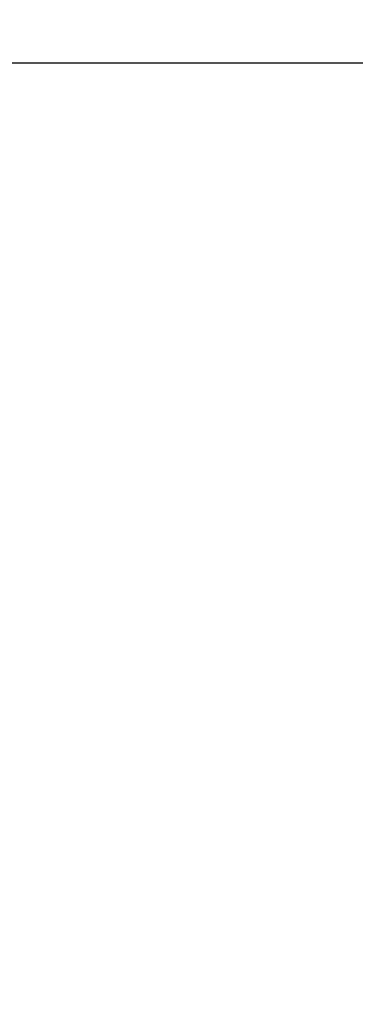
# Model space of a CAD drawing. Header units: millimetres. Extents: x 1700 to 4670, y 990 to 3874.
# Tile 78 of 110: x 3245.62 to 3253.02, y 1837.65 to 1859.36. Entities that reach past the tile are written whole.
import ezdxf

# ---------------------------------------------------------------- set-up
doc = ezdxf.new("R2010")
doc.units = ezdxf.units.MM
doc.linetypes.add('Wipeout_Contour', pattern=[1000, 0, -1000])
doc.layers.add('Nowe_210-A Pomieszczenia', color=7, linetype='Continuous')
doc.layers.add('Nowe_420-K Ściany', color=7, linetype='Continuous')
doc.layers.add('Nowe_420-K Ściany_Nr_pióra__27', color=7, linetype='Continuous', lineweight=25)

msp = doc.modelspace()

# ---------------------------------------------------------------- linework, layer by layer
at = {"layer": 'Nowe_210-A Pomieszczenia', "color": 252, "linetype": 'Continuous', "lineweight": 0, "flags": 128}
msp.add_lwpolyline([(3115.786, 1733.407), (3372.286, 1733.407), (3372.286, 1858.407), (3115.786, 1858.407)], close=True, dxfattribs=at)

# ---------------------------------------------------------------- next in the draw order: wipeouts: each hides what was drawn before it
at = {"color": 252, "linetype": 'Wipeout_Contour', "lineweight": 0, "ltscale": 59351.679518}
msp.add_wipeout([(3073.786, 1887.407), (3073.786, 1858.407), (3265.786, 1858.407), (3265.786, 1887.407)], dxfattribs=at).dxf.layer = 'Nowe_420-K Ściany'

# ---------------------------------------------------------------- next in the draw order: linework, layer by layer
at = {"layer": 'Nowe_420-K Ściany_Nr_pióra__27', "color": 252, "linetype": 'Continuous', "lineweight": 25, "flags": 128}
msp.add_lwpolyline([(3115.786, 1858.407), (3265.786, 1858.407)], dxfattribs=at)

doc.saveas('drawing.dxf')
